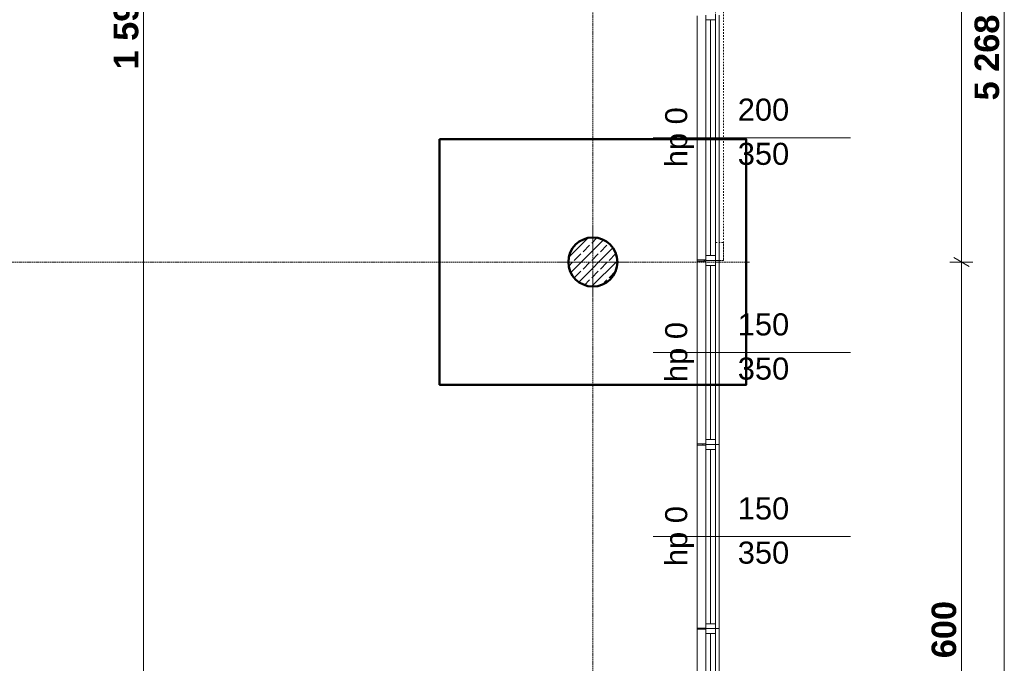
# Model space of a CAD drawing. Extents: x -7314 to 11761, y 144 to 9383.
# Tile 70 of 193: x 2846 to 3648, y 2860 to 3384. Entities that reach past the tile are written whole.
import ezdxf
from ezdxf.xclip import XClip

# ---------------------------------------------------------------- set-up
doc = ezdxf.new("R2010")
doc.units = 0
doc.header["$MEASUREMENT"] = 0
doc.header["$XCLIPFRAME"] = 0
for name, pattern in [('Krawędzie ukryte', [68, 48, -20]), ('Przerywana', [96, 48, -48]), ('Przerywana gęsta', [36, 24, -12]), ('Wipeout_Contour', [20000, 0, -20000])]:
    doc.linetypes.add(name, pattern=pattern)
for name, color, linetype in [('FORMA - Arch 01 - 220-A Ściany', 7, 'Continuous'), ('FORMA - Arch 01 - 410-K Osie', 7, 'Continuous'), ('FORMA - Arch 01 - 440-K Słupy', 7, 'Continuous'), ('FORMA - Arch 04 - Wymiary ogólne', 7, 'Continuous')]:
    doc.layers.add(name, color=color, linetype=linetype)
doc.styles.add('STYL_AUTOMATYCZNY_2', font='arial.ttf')
doc.styles.add('STYL_AUTOMATYCZNY_9', font='arial.ttf')
pattern_1 = [(45, (4185.3, -5972.398), (-17.67767, 17.67767), []), (45, (4181.764, -5968.863), (-17.67767, 17.67767), []), (45, (4178.229, -5965.327), (-17.67767, 17.67767), [])]

# ---------------------------------------------------------------- blocks, each defined once
blk = doc.blocks.new('Rysunek_1_1', base_point=(4185.3, -5972.4))
at = {"color": 7, "linetype": 'Przerywana', "lineweight": 13, "ltscale": 0.025, "flags": 128}
for points in [[(3419.59, 3188.12), (3419.6, 3789.34), (3413.04, 3789.34), (3413.03, 3188.12)], [(3413.03, 3188.12), (3419.59, 3188.12), (3419.59, 3202.78), (3413.03, 3202.78)]]:
    blk.add_lwpolyline(points, close=True, dxfattribs=at)
at = {"layer": 'FORMA - Arch 01 - 220-A Ściany', "color": 7, "linetype": 'Przerywana gęsta', "lineweight": 13, "ltscale": 0.025}
for p, q in [((3413.04, 3388.12), (3413.04, 3188.12)), ((3413.04, 2888.12), (3413.04, 2738.12))]:
    blk.add_line(p, q, dxfattribs=at)
at = {"layer": 'FORMA - Arch 01 - 220-A Ściany', "color": 7, "linetype": 'Continuous', "lineweight": 13, "ltscale": 0.025}
for p, q in [((3416.04, 3388.12), (3416.04, 3188.12)), ((3416.04, 3188.12), (3413.04, 3188.12)), ((3413.04, 3038.12), (3416.04, 3038.12)), ((3413.04, 2888.12), (3416.04, 2888.12)), ((3416.04, 2888.12), (3416.04, 2738.12))]:
    blk.add_line(p, q, dxfattribs=at)
at = {"layer": 'FORMA - Arch 01 - 410-K Osie', "color": 7, "linetype": 'Krawędzie ukryte', "lineweight": 13, "ltscale": 0.025}
blk.add_line((3420.76, 3186.9), (3440.7, 3186.9), dxfattribs=at)
at = {"layer": 'FORMA - Arch 04 - Wymiary ogólne', "color": 154, "linetype": 'Continuous', "lineweight": 13, "ltscale": 0.025}
for p, q in [((3648.5, 718.9), (3648.5, 5986.9)), ((2946.61, 2594.4), (2946.61, 4192.43)), ((3613.5, 3186.9), (3613.5, 3786.9)), ((3607.25, 3190.51), (3619.75, 3183.29)), ((3622.87, 3186.9), (3604.12, 3186.9)), ((3613.5, 2586.9), (3613.5, 3186.9))]:
    blk.add_line(p, q, dxfattribs=at)
at = {"layer": 'FORMA - Arch 01 - 220-A Ściany', "color": 7, "linetype": 'Continuous', "lineweight": 13, "char_height": 18, "attachment_point": 7, "style": 'STYL_AUTOMATYCZNY_2'}
for s, insert in [('\\A1;{\\pql;\\pt0;\\fArial|b0|i0|c238|p0;\\W1.000000;200\\fArial|b0|i0|c238|p0;\\W1.000000;\\A1{\\H.66x;\\S^  ;}\\fArial|b0|i0|c238|p0;\\W1.000000;\\fArial|b0|i0|c238|p0;\\W1.000000;}', (3431.16, 3296.82)), ('\\A1;{\\pql;\\pt0;\\fArial|b0|i0|c238|p0;\\W1.000000;350\\fArial|b0|i0|c238|p0;\\W1.000000;\\A1{\\H.66x;\\S^  ;}\\fArial|b0|i0|c238|p0;\\W1.000000;\\fArial|b0|i0|c238|p0;\\W1.000000;}', (3431.16, 3260.8)), ('\\A1;{\\pql;\\pt0;\\fArial|b0|i0|c238|p0;\\W1.000000;150\\fArial|b0|i0|c238|p0;\\W1.000000;\\A1{\\H.66x;\\S^  ;}\\fArial|b0|i0|c238|p0;\\W1.000000;\\fArial|b0|i0|c238|p0;\\W1.000000;}', (3431.16, 3121.82)), ('\\A1;{\\pql;\\pt0;\\fArial|b0|i0|c238|p0;\\W1.000000;350\\fArial|b0|i0|c238|p0;\\W1.000000;\\A1{\\H.66x;\\S^  ;}\\fArial|b0|i0|c238|p0;\\W1.000000;\\fArial|b0|i0|c238|p0;\\W1.000000;}', (3431.16, 3085.8)), ('\\A1;{\\pql;\\pt0;\\fArial|b0|i0|c238|p0;\\W1.000000;150\\fArial|b0|i0|c238|p0;\\W1.000000;\\A1{\\H.66x;\\S^  ;}\\fArial|b0|i0|c238|p0;\\W1.000000;\\fArial|b0|i0|c238|p0;\\W1.000000;}', (3431.16, 2971.82)), ('\\A1;{\\pql;\\pt0;\\fArial|b0|i0|c238|p0;\\W1.000000;350\\fArial|b0|i0|c238|p0;\\W1.000000;\\A1{\\H.66x;\\S^  ;}\\fArial|b0|i0|c238|p0;\\W1.000000;\\fArial|b0|i0|c238|p0;\\W1.000000;}', (3431.16, 2935.8)), ('\\A1;{\\pql;\\pt0;\\fArial|b0|i0|c238|p0;\\W1.000000;150\\fArial|b0|i0|c238|p0;\\W1.000000;\\A1{\\H.66x;\\S^  ;}\\fArial|b0|i0|c238|p0;\\W1.000000;\\fArial|b0|i0|c238|p0;\\W1.000000;}', (3431.16, 2821.82))]:
    blk.add_mtext(s, dxfattribs=dict(at, insert=insert))
at = {"layer": 'FORMA - Arch 01 - 220-A Ściany', "color": 7, "linetype": 'Continuous', "lineweight": 13, "char_height": 18, "attachment_point": 7, "rotation": 90, "style": 'STYL_AUTOMATYCZNY_2'}
for insert in [(3395.37, 3264.09), (3395.37, 3089.09), (3395.37, 2939.09)]:
    blk.add_mtext('\\A1;{\\pql;\\pt0;\\fArial|b0|i0|c238|p0;\\W1.000000;hp 0\\fArial|b0|i0|c238|p0;\\W1.000000;\\A1{\\H.66x;\\S^  ;}\\fArial|b0|i0|c238|p0;\\W1.000000;\\fArial|b0|i0|c238|p0;\\W1.000000;}', dxfattribs=dict(at, insert=insert))
at = {"layer": 'FORMA - Arch 04 - Wymiary ogólne', "color": 154, "linetype": 'Continuous', "lineweight": 13, "char_height": 20, "attachment_point": 7, "rotation": 90, "style": 'STYL_AUTOMATYCZNY_9'}
for s, insert, width in [('\\A1;{\\pql;\\fArial|b1|i0|c238|p0;\\W1.000000;1\xa0598}', (2942.61, 3343.84), 68.6384), ('\\A1;{\\pql;\\fArial|b1|i0|c238|p0;\\W1.000000;5\xa0268}', (3644.5, 3318.58), 68.6384), ('\\A1;{\\pql;\\fArial|b1|i0|c238|p0;\\W1.000000;600}', (3609.5, 2864.02), 45.7634)]:
    blk.add_mtext(s, dxfattribs=dict(at, insert=insert, width=width))
at = {"color": 254, "linetype": 'Wipeout_Contour', "lineweight": 0, "ltscale": 23308.649625}
blk.add_wipeout([(3398.04, 3188.12), (3398.54, 3188.12), (3405.04, 3188.12), (3405.04, 3188.62), (3398.04, 3188.62)], dxfattribs=at).dxf.layer = 'FORMA - Arch 01 - 220-A Ściany'
at = {"color": 254, "linetype": 'Wipeout_Contour', "lineweight": 0, "ltscale": 22801.615009}
blk.add_wipeout([(3398.04, 3037.62), (3405.04, 3037.62), (3405.04, 3038.12), (3398.54, 3038.12), (3398.04, 3038.12)], dxfattribs=at).dxf.layer = 'FORMA - Arch 01 - 220-A Ściany'
at = {"color": 254, "linetype": 'Wipeout_Contour', "lineweight": 0, "ltscale": 22308.989495}
blk.add_wipeout([(3398.04, 2887.62), (3405.04, 2887.62), (3405.04, 2888.12), (3398.54, 2888.12), (3398.04, 2888.12)], dxfattribs=at).dxf.layer = 'FORMA - Arch 01 - 220-A Ściany'
at = {"color": 254, "linetype": 'Wipeout_Contour', "lineweight": 0, "ltscale": 73552.588289}
blk.add_wipeout([(3333.04, 3186.9), (3333.04, 3186.9), (3327.18, 3201.04), (3313.04, 3206.9), (3313.04, 3206.9), (3313.04, 3206.9), (3298.9, 3201.04), (3293.04, 3186.9), (3293.04, 3186.9), (3293.04, 3186.9), (3298.9, 3172.75), (3313.04, 3166.9), (3313.04, 3166.9), (3313.04, 3166.9), (3327.18, 3172.75)], dxfattribs=at).dxf.layer = 'FORMA - Arch 01 - 440-K Słupy'
at = {"layer": 'FORMA - Arch 01 - 220-A Ściany', "linetype": 'Continuous', "lineweight": 5}
h = blk.add_hatch(dxfattribs=at)
h.set_pattern_fill('Aluminium_0001', style=0, pattern_type=2)
h.set_pattern_definition(pattern_1)
h.paths.add_polyline_path([(3398.04, 3188.12), (3398.54, 3188.12), (3405.04, 3188.12), (3405.04, 3188.62), (3398.04, 3188.62)])
h = blk.add_hatch(dxfattribs=at)
h.set_pattern_fill('Aluminium_0001', style=0, pattern_type=2)
h.set_pattern_definition(pattern_1)
h.paths.add_polyline_path([(3398.04, 3037.62), (3405.04, 3037.62), (3405.04, 3038.12), (3398.54, 3038.12), (3398.04, 3038.12)])
h = blk.add_hatch(dxfattribs=at)
h.set_pattern_fill('Aluminium_0001', style=0, pattern_type=2)
h.set_pattern_definition(pattern_1)
h.paths.add_polyline_path([(3398.04, 2887.62), (3405.04, 2887.62), (3405.04, 2888.12), (3398.54, 2888.12), (3398.04, 2888.12)])
at = {"layer": 'FORMA - Arch 01 - 440-K Słupy', "linetype": 'Continuous', "lineweight": 5}
h = blk.add_hatch(dxfattribs=at)
h.set_pattern_fill('beton_zbrojony_gęsty_0001', style=0, pattern_type=2)
h.set_pattern_definition([(45, (4185.3, -5972.398), (-7.071068, 7.071068), []), (45, (4181.764, -5968.863), (-7.071068, 7.071068), [7.5, -2.5])])
h.paths.add_polyline_path([(3333.04, 3186.9, 0.414214), (3313.04, 3206.9, 0.414214), (3293.04, 3186.9, 0.414214), (3313.04, 3166.9, 0.414214)])
at = {"layer": 'FORMA - Arch 01 - 410-K Osie', "color": 7, "linetype": 'Krawędzie ukryte', "lineweight": 13, "ltscale": 0.025}
blk.add_line((3313.04, 567.07), (3313.04, 6163.06), dxfattribs=at)
at = {"layer": 'FORMA - Arch 01 - 440-K Słupy', "color": 1, "linetype": 'Continuous', "lineweight": 13, "ltscale": 0.025}
for p, q in [((3313.04, 3194.9), (3313.04, 3214.9)), ((3305.04, 3186.9), (3285.04, 3186.9)), ((3321.04, 3186.9), (3341.04, 3186.9)), ((3313.04, 3178.9), (3313.04, 3158.9))]:
    blk.add_line(p, q, dxfattribs=at)
at = {"layer": 'FORMA - Arch 01 - 440-K Słupy', "color": 7, "linetype": 'Continuous', "lineweight": 25, "ltscale": 0.025, "flags": 128}
blk.add_lwpolyline([(3333.04, 3186.9, -0.414214), (3313.04, 3166.9, -0.414214), (3293.04, 3186.9, -0.414214), (3313.04, 3206.9, -0.414214)], format="xyb", close=True, dxfattribs=at)
at = {"layer": 'FORMA - Arch 01 - 440-K Słupy', "color": 1, "linetype": 'Continuous', "lineweight": 13, "ltscale": 0.025}
blk.add_point((3313.04, 3186.9), dxfattribs=at)
at = {"color": 254, "linetype": 'Wipeout_Contour', "lineweight": 0, "ltscale": 19219.726633}
blk.add_wipeout([(3413.04, 3388.12), (3405.04, 3388.12), (3405.04, 3384.12), (3413.04, 3384.12)], dxfattribs=at).dxf.layer = 'FORMA - Arch 01 - 220-A Ściany'
at = {"color": 254, "linetype": 'Wipeout_Contour', "lineweight": 0, "ltscale": 23307.966053}
blk.add_wipeout([(3398.04, 3187.62), (3405.04, 3187.62), (3405.04, 3188.12), (3398.54, 3188.12), (3398.04, 3188.12)], dxfattribs=at).dxf.layer = 'FORMA - Arch 01 - 220-A Ściany'
at = {"color": 254, "linetype": 'Wipeout_Contour', "lineweight": 0, "ltscale": 22802.28087}
blk.add_wipeout([(3398.04, 3038.12), (3398.54, 3038.12), (3405.04, 3038.12), (3405.04, 3038.62), (3398.04, 3038.62)], dxfattribs=at).dxf.layer = 'FORMA - Arch 01 - 220-A Ściany'
at = {"color": 254, "linetype": 'Wipeout_Contour', "lineweight": 0, "ltscale": 22309.636444}
blk.add_wipeout([(3398.04, 2888.12), (3398.54, 2888.12), (3405.04, 2888.12), (3405.04, 2888.62), (3398.04, 2888.62)], dxfattribs=at).dxf.layer = 'FORMA - Arch 01 - 220-A Ściany'
at = {"layer": 'FORMA - Arch 01 - 220-A Ściany', "linetype": 'Continuous', "lineweight": 5}
h = blk.add_hatch(dxfattribs=at)
h.set_pattern_fill('Aluminium_0001', style=0, pattern_type=2)
h.set_pattern_definition(pattern_1)
h.paths.add_polyline_path([(3398.04, 3187.62), (3405.04, 3187.62), (3405.04, 3188.12), (3398.54, 3188.12), (3398.04, 3188.12)])
h = blk.add_hatch(dxfattribs=at)
h.set_pattern_fill('Aluminium_0001', style=0, pattern_type=2)
h.set_pattern_definition(pattern_1)
h.paths.add_polyline_path([(3398.04, 3038.12), (3398.54, 3038.12), (3405.04, 3038.12), (3405.04, 3038.62), (3398.04, 3038.62)])
h = blk.add_hatch(dxfattribs=at)
h.set_pattern_fill('Aluminium_0001', style=0, pattern_type=2)
h.set_pattern_definition(pattern_1)
h.paths.add_polyline_path([(3398.04, 2888.12), (3398.54, 2888.12), (3405.04, 2888.12), (3405.04, 2888.62), (3398.04, 2888.62)])
at = {"layer": 'FORMA - Arch 01 - 220-A Ściany', "color": 7, "linetype": 'Continuous', "lineweight": 13, "ltscale": 0.025}
for p, q in [((3398.04, 3387.62), (3398.04, 3188.62)), ((3398.04, 3187.62), (3398.04, 3038.62)), ((3398.04, 3037.62), (3398.04, 2888.62)), ((3398.04, 2887.62), (3398.04, 2738.62))]:
    blk.add_line(p, q, dxfattribs=at)
at = {"layer": 'FORMA - Arch 01 - 220-A Ściany', "color": 7, "linetype": 'Continuous', "lineweight": 15, "ltscale": 0.025}
for p, q in [((3405.04, 3188.62), (3398.04, 3188.62)), ((3398.04, 3188.12), (3398.04, 3188.62)), ((3398.04, 3188.12), (3398.04, 3188.62)), ((3398.04, 3188.12), (3398.04, 3187.62)), ((3398.04, 3188.12), (3398.04, 3187.62)), ((3405.04, 3187.62), (3398.04, 3187.62)), ((3405.04, 3188.12), (3405.04, 3188.62)), ((3405.04, 3188.12), (3405.04, 3187.62)), ((3405.04, 3038.62), (3398.04, 3038.62)), ((3398.04, 3038.12), (3398.04, 3038.62)), ((3398.04, 3038.12), (3398.04, 3038.62)), ((3398.04, 3038.12), (3398.04, 3037.62)), ((3398.04, 3038.12), (3398.04, 3037.62)), ((3405.04, 3037.62), (3398.04, 3037.62)), ((3405.04, 3038.12), (3405.04, 3038.62)), ((3405.04, 3038.12), (3405.04, 3037.62)), ((3405.04, 2888.62), (3398.04, 2888.62)), ((3398.04, 2888.12), (3398.04, 2888.62)), ((3398.04, 2888.12), (3398.04, 2888.62)), ((3398.04, 2888.12), (3398.04, 2887.62)), ((3398.04, 2888.12), (3398.04, 2887.62)), ((3405.04, 2887.62), (3398.04, 2887.62)), ((3405.04, 2888.12), (3405.04, 2888.62)), ((3405.04, 2888.12), (3405.04, 2887.62))]:
    blk.add_line(p, q, dxfattribs=at)
at = {"color": 254, "linetype": 'Wipeout_Contour', "lineweight": 0, "ltscale": 18675.5138}
blk.add_wipeout([(3405.04, 3188.12), (3413.04, 3188.12), (3413.04, 3192.12), (3405.04, 3192.12)], dxfattribs=at).dxf.layer = 'FORMA - Arch 01 - 220-A Ściany'
at = {"color": 254, "linetype": 'Wipeout_Contour', "lineweight": 0, "ltscale": 17866.728953}
blk.add_wipeout([(3413.04, 2888.12), (3405.04, 2888.12), (3405.04, 2884.12), (3413.04, 2884.12)], dxfattribs=at).dxf.layer = 'FORMA - Arch 01 - 220-A Ściany'
at = {"color": 254, "linetype": 'Wipeout_Contour', "lineweight": 0, "ltscale": 18947.514608}
blk.add_wipeout([(3413.04, 3384.12), (3405.04, 3384.12), (3405.04, 3192.12), (3413.04, 3192.12)], dxfattribs=at).dxf.layer = 'FORMA - Arch 01 - 220-A Ściany'
at = {"color": 254, "linetype": 'Wipeout_Contour', "lineweight": 0, "ltscale": 17680.800414}
blk.add_wipeout([(3413.04, 2884.12), (3405.04, 2884.12), (3405.04, 2742.12), (3413.04, 2742.12)], dxfattribs=at).dxf.layer = 'FORMA - Arch 01 - 220-A Ściany'
at = {"layer": 'FORMA - Arch 01 - 220-A Ściany', "color": 7, "linetype": 'Continuous', "lineweight": 15, "ltscale": 0.025}
for p, q in [((3405.04, 3384.12), (3405.04, 3388.12)), ((3413.04, 3384.12), (3405.04, 3384.12)), ((3413.04, 3388.12), (3413.04, 3384.12)), ((3523.04, 3288.12), (3362.13, 3288.12)), ((3405.04, 3188.62), (3398.04, 3188.62)), ((3405.04, 3188.12), (3405.04, 3192.12)), ((3405.04, 3192.12), (3413.04, 3192.12)), ((3412.54, 3188.12), (3405.04, 3188.12)), ((3412.54, 3188.12), (3405.04, 3188.12)), ((3413.04, 3188.12), (3412.54, 3188.12)), ((3413.04, 3188.12), (3412.54, 3188.12)), ((3413.04, 3192.12), (3413.04, 3188.12)), ((3405.04, 2887.62), (3398.04, 2887.62)), ((3405.04, 2884.12), (3405.04, 2888.12)), ((3412.54, 2888.12), (3405.04, 2888.12)), ((3412.54, 2888.12), (3405.04, 2888.12)), ((3413.04, 2884.12), (3405.04, 2884.12)), ((3413.04, 2888.12), (3412.54, 2888.12)), ((3413.04, 2888.12), (3412.54, 2888.12)), ((3413.04, 2888.12), (3413.04, 2884.12))]:
    blk.add_line(p, q, dxfattribs=at)
at = {"layer": 'FORMA - Arch 01 - 220-A Ściany', "color": 7, "linetype": 'Continuous', "lineweight": 13, "ltscale": 0.025}
for p, q in [((3405.04, 3192.12), (3405.04, 3384.12)), ((3409.04, 3384.12), (3409.04, 3192.12)), ((3413.04, 3384.12), (3413.04, 3192.12)), ((3413.04, 3188.12), (3416.04, 3188.12)), ((3416.04, 3038.12), (3416.04, 2888.12)), ((3405.04, 2742.12), (3405.04, 2884.12)), ((3409.04, 2884.12), (3409.04, 2742.12)), ((3416.04, 2888.12), (3413.04, 2888.12)), ((3413.04, 2884.12), (3413.04, 2742.12))]:
    blk.add_line(p, q, dxfattribs=at)
at = {"layer": 'FORMA - Arch 01 - 220-A Ściany', "color": 7, "linetype": 'Przerywana gęsta', "lineweight": 13, "ltscale": 0.025}
blk.add_line((3413.04, 3038.12), (3413.04, 2888.12), dxfattribs=at)
at = {"color": 254, "linetype": 'Wipeout_Contour', "lineweight": 0, "ltscale": 18260.157997}
blk.add_wipeout([(3413.04, 3038.12), (3405.04, 3038.12), (3405.04, 3034.12), (3413.04, 3034.12)], dxfattribs=at).dxf.layer = 'FORMA - Arch 01 - 220-A Ściany'
at = {"color": 254, "linetype": 'Wipeout_Contour', "lineweight": 0, "ltscale": 17877.071421}
blk.add_wipeout([(3405.04, 2888.12), (3413.04, 2888.12), (3413.04, 2892.12), (3405.04, 2892.12)], dxfattribs=at).dxf.layer = 'FORMA - Arch 01 - 220-A Ściany'
at = {"color": 254, "linetype": 'Wipeout_Contour', "lineweight": 0, "ltscale": 18068.525921}
blk.add_wipeout([(3413.04, 3034.12), (3405.04, 3034.12), (3405.04, 2892.12), (3413.04, 2892.12)], dxfattribs=at).dxf.layer = 'FORMA - Arch 01 - 220-A Ściany'
at = {"layer": 'FORMA - Arch 01 - 220-A Ściany', "color": 7, "linetype": 'Przerywana gęsta', "lineweight": 13, "ltscale": 0.025}
blk.add_line((3413.04, 3188.12), (3413.04, 3038.12), dxfattribs=at)
at = {"layer": 'FORMA - Arch 01 - 220-A Ściany', "color": 7, "linetype": 'Continuous', "lineweight": 13, "ltscale": 0.025}
for p, q in [((3416.04, 3188.12), (3416.04, 3038.12)), ((3416.04, 3038.12), (3413.04, 3038.12)), ((3405.04, 2892.12), (3405.04, 3034.12)), ((3409.04, 3034.12), (3409.04, 2892.12)), ((3413.04, 3034.12), (3413.04, 2892.12))]:
    blk.add_line(p, q, dxfattribs=at)
at = {"layer": 'FORMA - Arch 01 - 220-A Ściany', "color": 7, "linetype": 'Continuous', "lineweight": 15, "ltscale": 0.025}
for p, q in [((3405.04, 3037.62), (3398.04, 3037.62)), ((3405.04, 3034.12), (3405.04, 3038.12)), ((3412.54, 3038.12), (3405.04, 3038.12)), ((3412.54, 3038.12), (3405.04, 3038.12)), ((3413.04, 3038.12), (3412.54, 3038.12)), ((3413.04, 3038.12), (3412.54, 3038.12)), ((3413.04, 3038.12), (3413.04, 3034.12)), ((3413.04, 3034.12), (3405.04, 3034.12)), ((3523.04, 2963.12), (3362.13, 2963.12)), ((3405.04, 2888.12), (3405.04, 2892.12)), ((3405.04, 2892.12), (3413.04, 2892.12)), ((3413.04, 2892.12), (3413.04, 2888.12)), ((3405.04, 2888.62), (3398.04, 2888.62)), ((3412.54, 2888.12), (3405.04, 2888.12)), ((3412.54, 2888.12), (3405.04, 2888.12)), ((3413.04, 2888.12), (3412.54, 2888.12)), ((3413.04, 2888.12), (3412.54, 2888.12))]:
    blk.add_line(p, q, dxfattribs=at)
at = {"color": 254, "linetype": 'Wipeout_Contour', "lineweight": 0, "ltscale": 18664.58509}
blk.add_wipeout([(3413.04, 3188.12), (3405.04, 3188.12), (3405.04, 3184.12), (3413.04, 3184.12)], dxfattribs=at).dxf.layer = 'FORMA - Arch 01 - 220-A Ściany'
at = {"color": 254, "linetype": 'Wipeout_Contour', "lineweight": 0, "ltscale": 18270.803189}
blk.add_wipeout([(3405.04, 3038.12), (3413.04, 3038.12), (3413.04, 3042.12), (3405.04, 3042.12)], dxfattribs=at).dxf.layer = 'FORMA - Arch 01 - 220-A Ściany'
at = {"color": 254, "linetype": 'Wipeout_Contour', "lineweight": 0, "ltscale": 18467.610268}
blk.add_wipeout([(3413.04, 3184.12), (3405.04, 3184.12), (3405.04, 3042.12), (3413.04, 3042.12)], dxfattribs=at).dxf.layer = 'FORMA - Arch 01 - 220-A Ściany'
at = {"layer": 'FORMA - Arch 01 - 220-A Ściany', "color": 7, "linetype": 'Continuous', "lineweight": 15, "ltscale": 0.025}
for p, q in [((3405.04, 3187.62), (3398.04, 3187.62)), ((3405.04, 3184.12), (3405.04, 3188.12)), ((3412.54, 3188.12), (3405.04, 3188.12)), ((3412.54, 3188.12), (3405.04, 3188.12)), ((3413.04, 3188.12), (3412.54, 3188.12)), ((3413.04, 3188.12), (3412.54, 3188.12)), ((3413.04, 3188.12), (3413.04, 3184.12)), ((3413.04, 3184.12), (3405.04, 3184.12)), ((3523.04, 3113.12), (3362.13, 3113.12)), ((3405.04, 3038.62), (3398.04, 3038.62)), ((3405.04, 3038.12), (3405.04, 3042.12)), ((3405.04, 3042.12), (3413.04, 3042.12)), ((3412.54, 3038.12), (3405.04, 3038.12)), ((3412.54, 3038.12), (3405.04, 3038.12)), ((3413.04, 3038.12), (3412.54, 3038.12)), ((3413.04, 3038.12), (3412.54, 3038.12)), ((3413.04, 3042.12), (3413.04, 3038.12))]:
    blk.add_line(p, q, dxfattribs=at)
at = {"layer": 'FORMA - Arch 01 - 220-A Ściany', "color": 7, "linetype": 'Continuous', "lineweight": 13, "ltscale": 0.025}
for p, q in [((3405.04, 3042.12), (3405.04, 3184.12)), ((3409.04, 3184.12), (3409.04, 3042.12)), ((3413.04, 3184.12), (3413.04, 3042.12))]:
    blk.add_line(p, q, dxfattribs=at)
at = {"layer": 'FORMA - Arch 01 - 410-K Osie', "color": 7, "linetype": 'Krawędzie ukryte', "lineweight": 13, "ltscale": 0.025}
blk.add_line((3420.76, 3186.9), (587.6, 3186.9), dxfattribs=at)

msp = doc.modelspace()

# ---------------------------------------------------------------- block references
at = {"lineweight": 20}
ref = msp.add_blockref('Rysunek_1_1', (4185.29965, -5972.39804), dxfattribs=at)
XClip(ref).set_block_clipping_path([(254.0251470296, 246.5573808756), (9689.7973583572, 9358.9497337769)])

# ---------------------------------------------------------------- next in the draw order: linework, layer by layer
at = {"lineweight": 50}
msp.add_lwpolyline([(3188.04064, 3286.89683), (3438.04064, 3286.89683), (3438.04064, 3086.89683), (3188.04064, 3086.89683), (3188.04064, 3286.89683)], dxfattribs=at)
msp.add_circle((3313.04066, 3186.89682), 20, dxfattribs=at)

doc.saveas('drawing.dxf')
